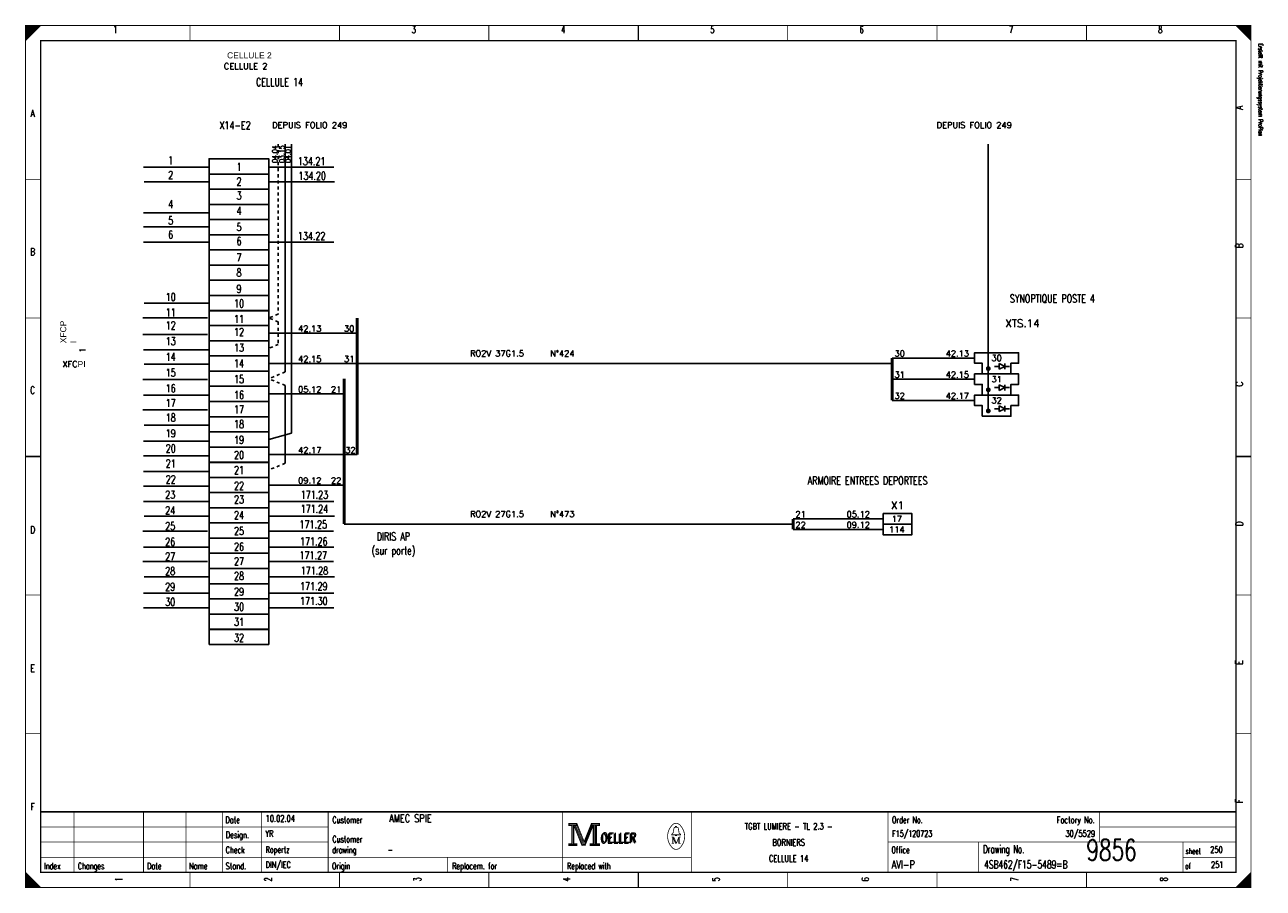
# Model space of a CAD drawing. Header units: centimetres. Extents: x 0 to 491, y -1040 to 69.
# Tile 3 of 181: x 0 to 41, y -1000 to -971. Entities that reach past the tile are written whole.
import ezdxf
from ezdxf.enums import TextEntityAlignment as Align

# ---------------------------------------------------------------- set-up
doc = ezdxf.new("R2010")
doc.units = ezdxf.units.CM
doc.header["$MEASUREMENT"] = 0
doc.linetypes.add('CONTINU', pattern=[0])
doc.linetypes.add('DISCONTINU', pattern=[0.15, 0.1, -0.05])
doc.layers.get('0').update_dxf_attribs({"color": 9, "linetype": 'CONTINUOUS'})
for name, color, linetype in [('POINTILLE', 5, 'DISCONTINU'), ('SCH-3', 3, 'CONTINU'), ('TEXTE', 3, 'CONTINUOUS'), ('TRAIFIN', 1, 'CONTINUOUS'), ('TRAIGROS', 2, 'CONTINUOUS'), ('TRAIMOY', 4, 'CONTINUOUS')]:
    doc.layers.add(name, color=color, linetype=linetype)
doc.styles.get("Standard").update_dxf_attribs({"font": 'romans.shx', "bigfont": 'TXT.shx'})

# ---------------------------------------------------------------- blocks, each defined once
blk = doc.blocks.new('BRND')
at = {"layer": 'TRAIFIN'}
for p, q in [((0.8, -5.47), (0.8, -3.59)), ((0.8, -3.59), (2.68, -4.53)), ((2.68, -5.47), (2.68, -3.59)), ((-0.73, -4.53), (0.8, -4.53)), ((2.68, -4.53), (0.8, -5.47)), ((2.68, -4.53), (4.27, -4.53))]:
    blk.add_line(p, q, dxfattribs=at)
at = {"layer": 'TRAIMOY'}
blk.add_lwpolyline([(-4.75, -7), (-4.75, -3.5), (-7.25, -3.5), (-7.25, 0), (7.25, 0), (7.25, -3.5), (4.75, -3.5), (4.75, -7)], close=True, dxfattribs=at)

msp = doc.modelspace()

# ---------------------------------------------------------------- linework, layer by layer
at = {"color": 0, "linetype": 'Continuous'}
for p, q in [((3.898, -976.186), (6.031, -976.186)), ((8.059, -976.186), (10.192, -976.186)), ((3.916, -976.67), (6.049, -976.67)), ((8.077, -976.67), (10.21, -976.67)), ((3.898, -977.691), (6.031, -977.691)), ((3.898, -978.158), (6.031, -978.158)), ((3.898, -978.66), (6.031, -978.66)), ((8.059, -978.66), (10.192, -978.66)), ((3.916, -980.676), (6.049, -980.676)), ((3.88, -981.161), (6.013, -981.161)), ((3.88, -981.716), (6.013, -981.716)), ((3.898, -982.218), (6.031, -982.218)), ((3.916, -982.702), (6.049, -982.702)), ((3.88, -983.204), (6.013, -983.204)), ((3.898, -983.723), (6.031, -983.723)), ((3.88, -984.207), (6.013, -984.207)), ((3.916, -984.709), (6.049, -984.709)), ((3.898, -985.247), (6.031, -985.247)), ((3.898, -985.73), (6.031, -985.73)), ((3.898, -986.246), (6.031, -986.246)), ((3.898, -986.726), (6.031, -986.726)), ((3.898, -987.238), (6.031, -987.238)), ((8.059, -987.238), (10.192, -987.238)), ((3.916, -987.722), (6.049, -987.722)), ((8.077, -987.722), (10.21, -987.722)), ((3.88, -988.223), (6.013, -988.223)), ((8.041, -988.223), (10.174, -988.223)), ((3.898, -988.743), (6.031, -988.743)), ((8.059, -988.743), (10.192, -988.743)), ((3.88, -989.227), (6.013, -989.227)), ((8.041, -989.227), (10.174, -989.227)), ((3.916, -989.729), (6.049, -989.729)), ((8.077, -989.729), (10.21, -989.729)), ((3.898, -990.266), (6.031, -990.266)), ((8.059, -990.266), (10.192, -990.266)), ((3.898, -990.75), (6.031, -990.75)), ((8.059, -990.75), (10.192, -990.75))]:
    msp.add_line(p, q, dxfattribs=at)
at = {"color": 0, "const_width": 0.025, "flags": 128}
for points in [[(0, -985.75), (0, -971.5), (40.5, -971.5), (40.5, -1000), (0, -1000), (0, -985.75)], [(0, -971.5), (0.5, -971.5), (0, -972), (0, -971.5)], [(0.025, -971.5), (0.025, -971.975), (0.05, -971.95), (0.05, -971.5), (0.075, -971.5), (0.075, -971.925), (0.1, -971.9), (0.1, -971.5), (0.125, -971.5), (0.125, -971.875), (0.15, -971.85), (0.15, -971.5), (0.175, -971.5), (0.175, -971.825), (0.2, -971.8)], [(0.2, -971.8), (0.2, -971.5), (0.225, -971.5), (0.225, -971.775), (0.25, -971.75), (0.25, -971.5), (0.275, -971.5), (0.275, -971.725), (0.3, -971.7), (0.3, -971.5), (0.325, -971.5), (0.325, -971.675), (0.35, -971.65), (0.35, -971.5), (0.375, -971.5)], [(0.375, -971.5), (0.375, -971.625), (0.4, -971.6), (0.4, -971.5), (0.425, -971.5), (0.425, -971.575), (0.45, -971.55), (0.45, -971.5), (0.475, -971.5), (0.475, -971.525)], [(40, -971.5), (40.5, -972), (40.475, -971.975), (40.475, -971.5), (40.45, -971.5), (40.45, -971.95), (40.425, -971.925), (40.425, -971.5), (40.4, -971.5), (40.4, -971.9), (40.375, -971.875), (40.375, -971.5), (40.35, -971.5), (40.35, -971.85), (40.325, -971.825)], [(40.15, -971.65), (40.15, -971.5), (40.125, -971.5), (40.125, -971.625), (40.1, -971.6), (40.1, -971.5), (40.075, -971.5), (40.075, -971.575), (40.05, -971.55), (40.05, -971.5), (40.025, -971.5), (40.025, -971.525)], [(40.325, -971.825), (40.325, -971.5), (40.3, -971.5), (40.3, -971.8), (40.275, -971.775), (40.275, -971.5), (40.25, -971.5), (40.25, -971.75), (40.225, -971.725), (40.225, -971.5), (40.2, -971.5), (40.2, -971.7), (40.175, -971.675), (40.175, -971.5), (40.15, -971.5)], [(17.95, -997.88), (17.95, -997.95), (18.05, -997.95), (18.05, -998.55), (17.95, -998.55), (17.95, -998.62), (18.22, -998.62), (18.22, -998.55), (18.12, -998.55), (18.12, -997.95), (18.22, -997.95), (18.22, -997.88), (17.95, -997.88)], [(18.07, -997.93), (18.07, -998.57), (18.1, -998.57), (18.1, -997.93)], [(18.12, -997.95), (18.39, -998.62), (18.49, -998.62), (18.76, -997.95)], [(18.18, -997.95), (18.42, -998.54), (18.46, -998.54)], [(18.22, -997.88), (18.46, -998.48), (18.7, -997.88)], [(18.22, -997.95), (18.44, -998.51), (18.47, -998.51)], [(18.46, -998.58), (18.49, -998.58), (18.74, -997.95)], [(18.46, -998.54), (18.48, -998.54), (18.72, -997.95)], [(18.76, -997.95), (18.76, -998.55), (18.66, -998.55), (18.66, -998.62), (18.71, -998.62)], [(18.7, -997.88), (18.7, -997.95), (18.8, -997.95), (18.8, -998.55), (18.7, -998.55), (18.7, -998.62), (18.97, -998.62), (18.97, -998.55), (18.87, -998.55), (18.87, -997.95), (18.97, -997.95), (18.97, -997.88), (18.7, -997.88)], [(18.78, -997.93), (18.78, -998.57), (18.83, -998.57), (18.83, -997.93), (18.85, -997.93), (18.85, -998.57)], [(21.48, -998.26), (21.35, -998.26), (21.35, -998.24), (21.4, -998.2), (21.43, -998.04)], [(21.48, -998.01), (21.48, -997.98), (21.52, -997.98), (21.52, -998.01)], [(21.52, -998.26), (21.65, -998.26), (21.65, -998.24), (21.6, -998.2), (21.57, -998.04)], [(21.39, -998.33), (21.39, -998.54), (21.35, -998.54)], [(21.39, -998.33), (21.48, -998.54), (21.51, -998.54)], [(0, -999.5), (0, -1000), (0.5, -1000), (0, -999.5), (0.025, -999.525), (0.025, -1000), (0.05, -1000), (0.05, -999.55), (0.075, -999.575), (0.075, -1000), (0.1, -1000), (0.1, -999.6), (0.125, -999.625), (0.125, -1000), (0.15, -1000)], [(0.15, -1000), (0.15, -999.65), (0.175, -999.675), (0.175, -1000), (0.2, -1000), (0.2, -999.7), (0.225, -999.725), (0.225, -1000), (0.25, -1000), (0.25, -999.75), (0.275, -999.775), (0.275, -1000), (0.3, -1000), (0.3, -999.8), (0.325, -999.825)], [(0.325, -999.825), (0.325, -1000), (0.35, -1000), (0.35, -999.85), (0.375, -999.875), (0.375, -1000), (0.4, -1000), (0.4, -999.9), (0.425, -999.925), (0.425, -1000), (0.45, -1000), (0.45, -999.95), (0.475, -999.975)], [(40.3, -1000), (40.3, -999.7), (40.275, -999.725), (40.275, -1000), (40.25, -1000), (40.25, -999.75), (40.225, -999.775), (40.225, -1000), (40.2, -1000), (40.2, -999.8), (40.175, -999.825), (40.175, -1000), (40.15, -1000), (40.15, -999.85), (40.125, -999.875)], [(40.475, -999.525), (40.475, -1000), (40.45, -1000), (40.45, -999.55), (40.425, -999.575), (40.425, -1000), (40.4, -1000), (40.4, -999.6), (40.375, -999.625), (40.375, -1000), (40.35, -1000), (40.35, -999.65), (40.325, -999.675), (40.325, -1000), (40.3, -1000)], [(40.125, -999.875), (40.125, -1000), (40.1, -1000), (40.1, -999.9), (40.075, -999.925), (40.075, -1000), (40.05, -1000), (40.05, -999.95), (40.025, -999.975), (40.025, -1000)]]:
    msp.add_lwpolyline(points, dxfattribs=at)
at = {"color": 0, "flags": 128}
for points, const_width in [([(0, -971.5), (40.5, -971.5), (40.5, -1000), (0, -1000)], 0.025), ([(0.5, -972), (40, -972), (40, -999.5), (0.5, -999.5)], 0.05), ([(0.5, -972), (40, -972), (40, -999.5), (0.5, -999.5)], 0.025), ([(17.97, -997.9), (18.2, -997.9), (18.2, -997.93), (17.97, -997.93)], 0.025), ([(18.72, -997.9), (18.95, -997.9), (18.95, -997.93), (18.72, -997.93)], 0.025), ([(17.97, -998.57), (18.2, -998.57), (18.2, -998.6), (17.97, -998.6)], 0.025), ([(18.68, -998.57), (18.95, -998.57), (18.95, -998.6), (18.68, -998.6)], 0.025), ([(21.48, -998.26), (21.52, -998.26), (21.52, -998.29), (21.48, -998.29)], 0.025)]:
    msp.add_lwpolyline(points, close=True, dxfattribs=dict(at, const_width=const_width))
at = {"color": 0}
for points, const_width in [([(5.438, -971.5), (5.438, -972)], 0.025), ([(10.375, -971.5), (10.375, -972)], 0.025), ([(15.312, -971.5), (15.312, -972)], 0.025), ([(20.25, -972), (20.25, -971.5)], 0.05), ([(20.25, -971.5), (20.25, -972)], 0.025), ([(25.188, -971.5), (25.188, -972)], 0.025), ([(30.125, -971.5), (30.125, -972)], 0.025), ([(35.062, -971.5), (35.062, -972)], 0.025), ([(0, -976.583), (0.5, -976.583)], 0.025), ([(40.5, -976.583), (40, -976.583)], 0.025), ([(0, -981.167), (0.5, -981.167)], 0.025), ([(40.5, -981.167), (40, -981.167)], 0.025), ([(0.5, -985.75), (0, -985.75)], 0.05), ([(0, -985.75), (0.5, -985.75)], 0.025), ([(40, -985.75), (40.5, -985.75)], 0.05), ([(40.5, -985.75), (40, -985.75)], 0.025), ([(0, -990.333), (0.5, -990.333)], 0.025), ([(40.5, -990.333), (40, -990.333)], 0.025), ([(0, -994.917), (0.5, -994.917)], 0.025), ([(40.5, -994.917), (40, -994.917)], 0.025), ([(40, -997.5), (0.5, -997.5)], 0.05), ([(1.6, -999.5), (1.6, -997.5)], 0.025), ([(3.9, -999.5), (3.9, -997.5)], 0.025), ([(5.3, -999.5), (5.3, -997.5)], 0.025), ([(6.5, -997.5), (6.5, -999.5)], 0.025), ([(7.8, -997.5), (7.8, -999.5)], 0.025), ([(10, -997.5), (10, -999.5)], 0.025), ([(17.75, -997.5), (17.75, -999.5)], 0.025), ([(22, -997.5), (22, -999.5)], 0.025), ([(28.5, -997.5), (28.5, -999.5)], 0.025), ([(35.5, -997.5), (35.5, -998.5)], 0.025), ([(0.5, -998), (10, -998)], 0.025), ([(18.15, -997.95), (18.4, -998.58)], 0.025), ([(18.47, -998.51), (18.7, -997.94)], 0.025), ([(21.46, -998.01), (21.55, -998.01)], 0.025), ([(35.5, -998), (40, -998)], 0.025), ([(0.5, -998.5), (10, -998.5)], 0.025), ([(18.4, -998.58), (18.46, -998.58)], 0.025), ([(21.35, -998.33), (21.42, -998.33)], 0.025), ([(21.39, -998.54), (21.43, -998.54)], 0.025), ([(21.42, -998.33), (21.51, -998.54)], 0.025), ([(21.51, -998.54), (21.59, -998.33)], 0.025), ([(21.65, -998.54), (21.57, -998.54)], 0.025), ([(21.59, -998.54), (21.59, -998.33)], 0.025), ([(21.59, -998.33), (21.65, -998.33)], 0.025), ([(21.61, -998.33), (21.61, -998.54)], 0.025), ([(28.5, -998.5), (40, -998.5)], 0.025), ([(31.5, -998.5), (31.5, -999.5)], 0.025), ([(38.25, -998.5), (38.25, -999.5)], 0.025), ([(0.5, -999), (22, -999)], 0.025), ([(13.95, -999), (13.95, -999.5)], 0.025), ([(38.25, -999), (40, -999)], 0.025), ([(5.438, -1000), (5.438, -999.5)], 0.025), ([(10.375, -1000), (10.375, -999.5)], 0.025), ([(15.312, -1000), (15.312, -999.5)], 0.025), ([(20.25, -999.5), (20.25, -1000)], 0.05), ([(20.25, -1000), (20.25, -999.5)], 0.025), ([(25.188, -1000), (25.188, -999.5)], 0.025), ([(30.125, -1000), (30.125, -999.5)], 0.025), ([(35.062, -1000), (35.062, -999.5)], 0.025), ([(40.5, -999.5), (40, -1000)], 0.025), ([(0.475, -1000), (0.475, -999.975)], 0.025)]:
    msp.add_lwpolyline(points, dxfattribs=dict(at, const_width=const_width))
at = {"color": 0, "linetype": 'Continuous'}
for points in [[(6.066, -976.41), (6.066, -975.908), (8.038, -975.908), (8.038, -976.41)], [(6.066, -976.912), (6.066, -976.41), (8.038, -976.41), (8.038, -976.912)], [(6.066, -977.414), (6.066, -976.912), (8.038, -976.912), (8.038, -977.414)], [(6.066, -977.916), (6.066, -977.414), (8.038, -977.414), (8.038, -977.916)], [(6.066, -978.418), (6.066, -977.916), (8.038, -977.916), (8.038, -978.418)], [(6.066, -978.92), (6.066, -978.418), (8.038, -978.418), (8.038, -978.92)], [(6.066, -979.422), (6.066, -978.92), (8.038, -978.92), (8.038, -979.422)], [(6.066, -979.924), (6.066, -979.422), (8.038, -979.422), (8.038, -979.924)], [(6.066, -980.427), (6.066, -979.924), (8.038, -979.924), (8.038, -980.427)], [(6.066, -980.929), (6.066, -980.427), (8.038, -980.427), (8.038, -980.929)], [(6.066, -981.421), (6.066, -980.919), (8.038, -980.919), (8.038, -981.421)], [(6.066, -981.923), (6.066, -981.421), (8.038, -981.421), (8.038, -981.923)], [(6.066, -982.425), (6.066, -981.923), (8.038, -981.923), (8.038, -982.425)], [(6.066, -982.927), (6.066, -982.425), (8.038, -982.425), (8.038, -982.927)], [(6.066, -983.429), (6.066, -982.927), (8.038, -982.927), (8.038, -983.429)], [(6.066, -983.932), (6.066, -983.429), (8.038, -983.429), (8.038, -983.932)], [(6.066, -984.434), (6.066, -983.932), (8.038, -983.932), (8.038, -984.434)], [(6.066, -984.936), (6.066, -984.434), (8.038, -984.434), (8.038, -984.936)], [(6.066, -985.438), (6.066, -984.936), (8.038, -984.936), (8.038, -985.438)], [(6.066, -985.94), (6.066, -985.438), (8.038, -985.438), (8.038, -985.94)], [(6.066, -986.447), (6.066, -985.945), (8.038, -985.945), (8.038, -986.447)], [(6.066, -986.945), (6.066, -986.443), (8.038, -986.443), (8.038, -986.945)], [(6.066, -987.445), (6.066, -986.943), (8.038, -986.943), (8.038, -987.445)], [(6.066, -987.947), (6.066, -987.445), (8.038, -987.445), (8.038, -987.947)], [(6.066, -988.449), (6.066, -987.947), (8.038, -987.947), (8.038, -988.449)], [(6.066, -988.951), (6.066, -988.449), (8.038, -988.449), (8.038, -988.951)], [(6.066, -989.454), (6.066, -988.951), (8.038, -988.951), (8.038, -989.454)], [(6.066, -989.956), (6.066, -989.454), (8.038, -989.454), (8.038, -989.956)], [(6.066, -990.458), (6.066, -989.956), (8.038, -989.956), (8.038, -990.458)], [(6.066, -990.96), (6.066, -990.458), (8.038, -990.458), (8.038, -990.96)], [(6.066, -991.467), (6.066, -990.965), (8.038, -990.965), (8.038, -991.467)], [(6.066, -991.964), (6.066, -991.462), (8.038, -991.462), (8.038, -991.964)]]:
    msp.add_lwpolyline(points, close=True, dxfattribs=at)
at = {"color": 0, "const_width": 0.025, "flags": 128}
for points in [[(21.35, -997.961, 0.373815), (21.349, -998.657, 0.373815)], [(21.649, -997.96, 0.530775), (21.351, -997.959, 0.530775)], [(21.46, -998.01, 0.414214), (21.43, -998.04, 0.414214)], [(21.57, -998.04, 0.414214), (21.54, -998.01, 0.414214)], [(21.65, -998.66, 0.378582), (21.646, -997.956, 0.378582)], [(21.35, -998.66, 0.532213), (21.649, -998.661, 0.532213)]]:
    msp.add_lwpolyline(points, format="xyb", dxfattribs=at)
at = {"layer": 'POINTILLE', "color": 0, "const_width": 0.05}
for points in [[(28.641, -982.676), (10.963, -982.676)], [(25.366, -987.987), (10.53, -987.987)]]:
    msp.add_lwpolyline(points, dxfattribs=at)
at = {"layer": 'TRAIFIN', "color": 0, "linetype": 'DISCONTINU'}
for p, q in [((8.353, -975.42), (8.353, -981.041)), ((8.353, -981.041), (8.038, -981.17)), ((8.353, -981.298), (8.038, -981.17)), ((8.353, -981.298), (8.353, -982.045)), ((8.353, -982.045), (8.038, -982.174)), ((8.583, -982.955), (8.038, -983.178)), ((8.583, -983.401), (8.038, -983.178)), ((8.583, -985.973), (8.038, -986.196))]:
    msp.add_line(p, q, dxfattribs=at)
at = {"layer": 'TRAIFIN', "color": 0}
for p, q in [((8.583, -982.955), (8.583, -975.42)), ((8.791, -984.983), (8.791, -975.42)), ((8.791, -984.983), (8.791, -978.414)), ((10.963, -981.672), (8.038, -981.672)), ((31.366, -982.494), (28.641, -982.494)), ((10.963, -982.676), (8.038, -982.676)), ((8.583, -985.973), (8.583, -983.401)), ((31.366, -983.194), (28.641, -983.194)), ((10.53, -983.681), (8.038, -983.681)), ((31.366, -983.894), (28.641, -983.894)), ((8.791, -984.983), (8.038, -985.187)), ((10.963, -985.689), (8.038, -985.689)), ((10.53, -986.694), (8.038, -986.694)), ((28.341, -987.812), (25.366, -987.812)), ((28.341, -988.162), (25.366, -988.162))]:
    msp.add_line(p, q, dxfattribs=at)
at = {"layer": 'TRAIFIN', "color": 0, "const_width": 0.072}
for points in [[(31.772, -982.844, 1), (31.86, -982.844, 1)], [(31.772, -983.544, 1), (31.86, -983.544, 1)], [(31.772, -984.244, 1), (31.86, -984.244, 1)]]:
    msp.add_lwpolyline(points, format="xyb", close=True, dxfattribs=at)
at = {"layer": 'TRAIGROS', "color": 0}
msp.add_line((31.816, -975.42), (31.816, -984.288), dxfattribs=at)
at = {"layer": 'TRAIGROS', "color": 0, "const_width": 0.1}
for points in [[(10.963, -981.17), (10.963, -985.689)], [(28.641, -982.494), (28.641, -983.894)], [(10.53, -983.178), (10.53, -987.987)], [(25.366, -987.812), (25.366, -988.162)]]:
    msp.add_lwpolyline(points, dxfattribs=at)
at = {"layer": 'TRAIMOY', "color": 0}
for points in [[(28.341, -987.637), (29.291, -987.637), (29.291, -987.987), (28.341, -987.987)], [(28.341, -987.987), (29.291, -987.987), (29.291, -988.337), (28.341, -988.337)]]:
    msp.add_lwpolyline(points, close=True, dxfattribs=at)

# ---------------------------------------------------------------- block references
at = {"layer": 'SCH-3', "color": 0, "xscale": 0.1, "yscale": 0.1, "zscale": 0.1}
for p in [(32.091, -982.319), (32.091, -983.019), (32.091, -983.719)]:
    msp.add_blockref('BRND', p, dxfattribs=at)

# ---------------------------------------------------------------- texts
at = {"color": 0}
for s, height, width, p in [('1', 0.238, 0.672, (2.965, -971.514)), ('3', 0.238, 0.672, (12.832, -971.514)), ('4', 0.238, 0.672, (17.766, -971.514)), ('5', 0.238, 0.672, (22.699, -971.514)), ('6', 0.238, 0.672, (27.632, -971.514)), ('7', 0.238, 0.672, (32.566, -971.514)), ('8', 0.238, 0.672, (37.499, -971.514)), ('CELLULE 14', 0.2619, 0.736, (8.393, -973.24)), ('A', 0.238, 0.76, (0.233, -974.283)), ('X14-E2', 0.2619, 0.736, (6.925, -974.67)), ('1', 0.262, 0.736, (4.797, -975.828)), ('1', 0.262, 0.736, (7.057, -976.043)), ('134.21', 0.2619, 0.736, (9.455, -975.855)), ('2', 0.262, 0.736, (4.797, -976.312)), ('2', 0.262, 0.736, (7.057, -976.527)), ('134.20', 0.2619, 0.736, (9.473, -976.339)), ('4', 0.262, 0.736, (4.797, -977.279)), ('3', 0.262, 0.736, (7.057, -976.993)), ('4', 0.262, 0.736, (7.057, -977.495)), ('5', 0.262, 0.736, (4.797, -977.817)), ('5', 0.262, 0.736, (7.057, -978.032)), ('6', 0.262, 0.736, (4.797, -978.284)), ('6', 0.262, 0.736, (7.057, -978.499)), ('134.22', 0.2619, 0.736, (9.455, -978.329)), ('B', 0.238, 0.76, (0.233, -978.861)), ('7', 0.262, 0.736, (7.057, -979.037)), ('8', 0.262, 0.736, (7.057, -979.538)), ('9', 0.262, 0.736, (7.057, -980.076)), ('10', 0.2619, 0.736, (4.797, -980.345)), ('10', 0.2619, 0.736, (7.057, -980.56)), ('SYNOPTIQUE POSTE 4', 0.26194, 0.736, (33.934, -980.396)), ('11', 0.2619, 0.736, (4.797, -980.857)), ('12', 0.2619, 0.736, (4.797, -981.287)), ('11', 0.2619, 0.736, (7.057, -981.072)), ('13', 0.2619, 0.736, (4.797, -981.806)), ('12', 0.2619, 0.736, (7.057, -981.502)), ('13', 0.2619, 0.736, (7.057, -982.021)), ('14', 0.2619, 0.736, (4.797, -982.326)), ('14', 0.2619, 0.736, (7.057, -982.541)), ('15', 0.2619, 0.736, (4.797, -982.846)), ('15', 0.2619, 0.736, (7.057, -983.061)), ('C', 0.238, 0.76, (0.233, -983.439)), ('16', 0.2619, 0.736, (4.797, -983.365)), ('17', 0.2619, 0.736, (4.797, -983.849)), ('16', 0.2619, 0.736, (7.057, -983.581)), ('17', 0.2619, 0.736, (7.057, -984.064)), ('18', 0.2619, 0.736, (4.797, -984.333)), ('18', 0.2619, 0.736, (7.057, -984.548)), ('19', 0.2619, 0.736, (4.797, -984.853)), ('19', 0.2619, 0.736, (7.057, -985.068)), ('20', 0.2619, 0.736, (4.797, -985.355)), ('21', 0.2619, 0.736, (4.797, -985.852)), ('20', 0.2619, 0.736, (7.057, -985.57)), ('21', 0.2619, 0.736, (7.057, -986.067)), ('22', 0.2619, 0.736, (4.797, -986.376)), ('22', 0.2619, 0.736, (7.057, -986.591)), ('ARMOIRE ENTREES DEPORTEES', 0.26194, 0.736, (27.827, -986.414)), ('23', 0.2619, 0.736, (4.78, -986.88)), ('23', 0.2619, 0.736, (7.057, -987.041)), ('171.23', 0.2619, 0.736, (9.545, -986.884)), ('24', 0.2619, 0.736, (4.78, -987.4)), ('24', 0.2619, 0.736, (7.057, -987.561)), ('171.24', 0.2619, 0.736, (9.545, -987.35)), ('25', 0.2619, 0.736, (4.78, -987.919)), ('171.25', 0.2619, 0.736, (9.509, -987.866)), ('D', 0.238, 0.76, (0.233, -988.053)), ('25', 0.2619, 0.736, (7.057, -988.081)), ('DIRIS AP', 0.2619, 0.736, (12.156, -988.263)), ('26', 0.2619, 0.736, (4.78, -988.439)), ('26', 0.2619, 0.736, (7.057, -988.6)), ('171.26', 0.2619, 0.736, (9.527, -988.426)), ('(sur porte)', 0.26194, 0.736, (12.156, -988.729)), ('27', 0.2619, 0.736, (4.78, -988.923)), ('27', 0.2619, 0.736, (7.057, -989.084)), ('171.27', 0.2619, 0.736, (9.509, -988.888)), ('28', 0.2619, 0.736, (4.78, -989.407)), ('28', 0.2619, 0.736, (7.057, -989.568)), ('171.28', 0.2619, 0.736, (9.545, -989.394)), ('29', 0.2619, 0.736, (4.78, -989.926)), ('171.29', 0.2619, 0.736, (9.527, -989.91)), ('30', 0.2619, 0.736, (4.78, -990.428)), ('29', 0.2619, 0.736, (7.057, -990.088)), ('171.30', 0.2619, 0.736, (9.527, -990.398)), ('30', 0.2619, 0.736, (7.057, -990.589)), ('31', 0.2619, 0.736, (7.057, -991.087)), ('32', 0.2619, 0.736, (7.057, -991.611)), ('E', 0.238, 0.76, (0.233, -992.632)), ('F', 0.238, 0.76, (0.233, -997.21)), ('TGBT LUMIERE - TL 2.3 -', 0.21431, 0.7536, (25.219, -997.87)), ('BORNIERS', 0.2143, 0.76, (25.219, -998.403)), ('CELLULE 14', 0.2143, 0.681231, (25.219, -998.935))]:
    msp.add_text(s, height=height, dxfattribs=dict(at, width=width)).set_placement(p, align=Align.TOP_CENTER)
at = {"color": 0, "width": 0.622634}
msp.add_text('Erstellt mit Projektierungssystem ProPlan', height=0.14288, rotation=270, dxfattribs=at).set_placement((40.702, -972.094), align=Align.BOTTOM_LEFT)
at = {"color": 0, "width": 0.76}
for s, p in [('A', (39.991, -974.283)), ('B', (39.991, -978.861)), ('C', (39.992, -983.439)), ('D', (39.992, -988.053)), ('E', (39.991, -992.632)), ('F', (39.991, -997.21))]:
    msp.add_text(s, height=0.238, rotation=90, dxfattribs=at).set_placement(p, align=Align.TOP_LEFT)
at = {"color": 0}
for s, height, width, p in [('04.04', 0.1676, 0.736, (8.155, -975.752)), ('03.15', 0.1676, 0.736, (8.386, -975.752)), ('04.01', 0.1676, 0.736, (8.594, -975.752)), ('1', 0.238, 0.672, (2.965, -999.73)), ('2', 0.238, 0.672, (7.899, -999.73)), ('3', 0.238, 0.672, (12.832, -999.73)), ('4', 0.238, 0.672, (17.766, -999.73)), ('5', 0.238, 0.672, (22.699, -999.73)), ('6', 0.238, 0.672, (27.632, -999.73)), ('7', 0.238, 0.672, (32.566, -999.73)), ('8', 0.238, 0.672, (37.499, -999.73))]:
    msp.add_text(s, height=height, rotation=90, dxfattribs=dict(at, width=width)).set_placement(p, align=Align.TOP_CENTER)
for s, height, width, p in [('Date', 0.2143, 0.64, (6.605, -997.658)), ('Customer', 0.2143, 0.62, (10.14, -997.658)), ('Order No.', 0.2143, 0.656889, (28.633, -997.658)), ('Design.', 0.2143, 0.636571, (6.619, -998.154)), ('OELLER', 0.3096, 0.76, (19.032, -998.19)), ('Customer', 0.2143, 0.62, (10.14, -998.296)), ('OELLER', 0.3096, 0.76, (18.996, -998.225)), ('OELLER', 0.3096, 0.76, (18.996, -998.225)), ('Drawing No.', 0.26194, 0.646545, (31.643, -998.602)), ('Check', 0.2143, 0.632, (6.612, -998.651)), ('drawing', 0.2143, 0.6, (10.133, -998.651)), ('Office', 0.2143, 0.626667, (28.615, -998.651)), ('sheet', 0.1905, 0.6, (38.338, -998.701)), ('Index', 0.2143, 0.632, (0.609, -999.184)), ('Changes', 0.2143, 0.622857, (1.726, -999.184)), ('Date', 0.2143, 0.64, (4.015, -999.184)), ('Name', 0.2143, 0.64, (5.404, -999.184)), ('Stand.', 0.2143, 0.642667, (6.612, -999.184)), ('Origin', 0.2143, 0.626667, (10.127, -999.184)), ('Replacem. for', 0.21431, 0.627077, (14.097, -999.184)), ('Replaced with', 0.21431, 0.619692, (17.895, -999.184)), ('of', 0.1905, 0.6, (38.323, -999.198))]:
    msp.add_text(s, height=height, dxfattribs=dict(at, width=width)).set_placement(p, align=Align.TOP_LEFT)
for s, height, width, p in [('10.02.04', 0.2143, 0.678, (7.934, -997.892)), ('AMEC SPIE', 0.2619, 0.752889, (12.016, -997.923)), ('YR', 0.2143, 0.626667, (7.927, -998.389)), ('F15/120723', 0.2143, 0.6832, (28.639, -998.389)), ('9856', 0.7, 0.6928, (35.058, -999.322)), ('Ropertz', 0.2143, 0.622857, (7.932, -998.921)), ('-', 0.214, 0.696, (11.965, -998.921)), ('250', 0.2143, 0.672, (39.15, -998.921)), ('DIN/IEC', 0.2143, 0.750857, (7.935, -999.418)), ('AVI-P', 0.2619, 0.7472, (28.624, -999.449)), ('4SB462/F15-5489=B', 0.26194, 0.6928, (31.679, -999.449)), ('251', 0.2143, 0.672, (39.177, -999.418))]:
    msp.add_text(s, height=height, dxfattribs=dict(at, width=width)).set_placement(p, align=Align.BOTTOM_LEFT)
at = {"color": 0, "width": 0.646545}
msp.add_text('Factory No.', height=0.21431, dxfattribs=at).set_placement((35.335, -997.658), align=Align.TOP_RIGHT)
at = {"color": 0, "width": 0.675429}
msp.add_text('30/5529', height=0.2143, dxfattribs=at).set_placement((35.346, -998.389), align=Align.BOTTOM_RIGHT)
at = {"linetype": 'Continuous', "char_height": 0.2, "attachment_point": 1}
for s, insert, width in [('{\\fArial|b0|i0|c0|p34;CELLULE 2}', (6.661, -972.386), 6.70761), ('CELLULE 2', (6.554, -972.745), 6.42066), ('XFC{\\fArial|b0|i0|c0|p34;PI}', (1.217, -982.596), 0.37664)]:
    msp.add_mtext(s, dxfattribs=dict(at, insert=insert, width=width))
at = {"linetype": 'Continuous', "char_height": 0.2, "attachment_point": 1, "rotation": 90}
for s, insert, width in [('{\\fArial|b0|i0|c0|p34;XFCP\\PI}', (1.145, -982.004), 0.37664), ('1', (1.784, -982.317), 0.39457)]:
    msp.add_mtext(s, dxfattribs=dict(at, insert=insert, width=width))
at = {"layer": 'TEXTE', "color": 0}
for s, p in [('DEPUIS FOLIO 249', (9.393, -974.792)), ('DEPUIS FOLIO 249', (31.351, -974.792)), ('42.13', (9.393, -981.522)), ('30', (10.696, -981.522)), ('30', (28.888, -982.344)), ('42.13', (30.794, -982.344)), ('42.15', (9.393, -982.526)), ('31', (10.696, -982.526)), ('30', (32.091, -982.494)), ('31', (28.888, -983.044)), ('42.15', (30.794, -983.044)), ('31', (32.091, -983.194)), ('05.12', (9.393, -983.531)), ('21', (10.264, -983.531)), ('32', (28.888, -983.744)), ('42.17', (30.794, -983.744)), ('32', (32.091, -983.894)), ('42.17', (9.393, -985.539)), ('32', (10.736, -985.539)), ('09.12', (9.393, -986.544)), ('22', (10.264, -986.544)), ('21', (25.613, -987.662)), ('05.12', (27.519, -987.662)), ('22', (25.613, -988.012)), ('09.12', (27.519, -988.012)), ('17', (28.791, -987.812)), ('114', (28.791, -988.162))]:
    msp.add_text(s, height=0.2, dxfattribs=at).set_placement(p, align=Align.MIDDLE)
for s, p in [('XTS.14', (32.945, -981.47)), ('X1', (28.816, -987.488))]:
    msp.add_text(s, height=0.25, dxfattribs=at).set_placement(p, align=Align.CENTER)
for s, p in [('RO2V 37G1.5', (14.69, -982.441)), ('N°424', (17.336, -982.441)), ('RO2V 27G1.5', (14.69, -987.752)), ('N°473', (17.336, -987.752))]:
    msp.add_text(s, height=0.2, dxfattribs=at).set_placement(p)

doc.saveas('drawing.dxf')
